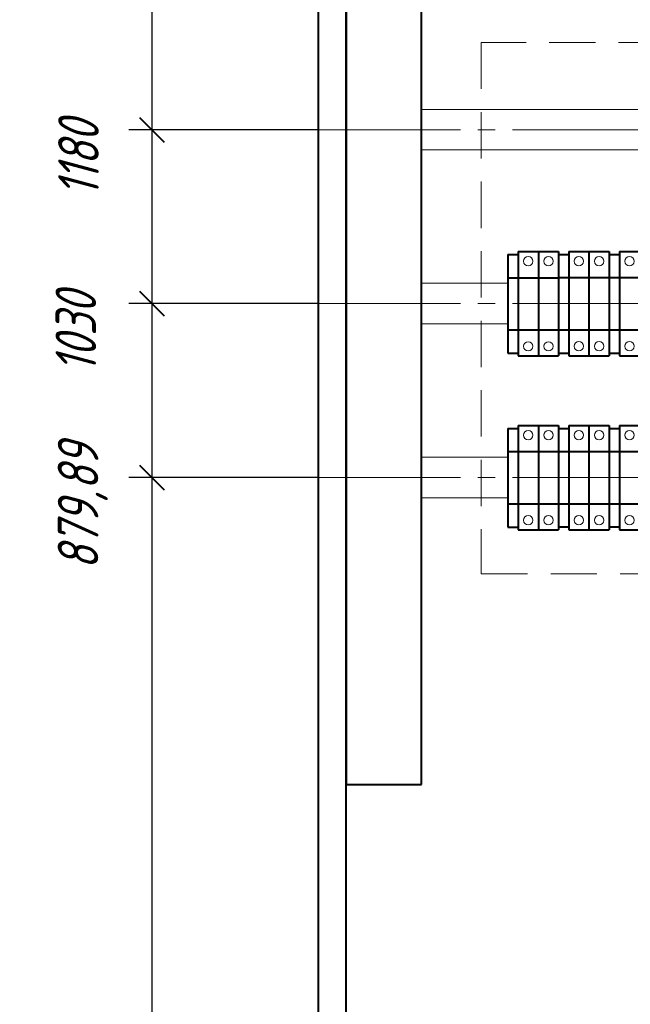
# Model space of a CAD drawing. Header units: millimetres. Extents: x 0 to 840, y 0 to 297.
# Tile 3 of 7: x 144 to 196, y 85 to 170. Entities that reach past the tile are written whole.
import ezdxf

# ---------------------------------------------------------------- set-up
doc = ezdxf.new("R2010")
doc.units = ezdxf.units.MM
for name, pattern in [('K5LT_AXLED', [16.76965, 12.26965, -1.5, 1.5, -1.5]), ('K5LT_BASIC', [0]), ('K5LT_DASHED', [6, 4, -2]), ('K5LT_THIN', [0])]:
    doc.linetypes.add(name, pattern=pattern)
doc.styles.add('KDIMTEXTSTYLE', font='GOST_AU.SHX', dxfattribs={"width": 0.96, "oblique": 15, "height": 5})
doc.dimstyles.new('KDIMSTYLE (0.10)', dxfattribs={"dimtxt": 5, "dimasz": 1, "dimexe": 2, "dimexo": 0, "dimgap": 1, "dimtad": 1, "dimlfac": 10, "dimtxsty": 'KDIMTEXTSTYLE', "dimsah": 1, "dimcen": 0, "dimdle": 1, "dimadec": 0, "dimazin": 0, "dimtfac": 0.667, "dimtmove": 0, "dimatfit": 3, "dimfxl": 0, "dimtvp": 1, "dimtolj": 1, "dimtzin": 0, "dimarcsym": 0})

# ---------------------------------------------------------------- blocks, each defined once
blk = doc.blocks.new('KDIMARROW_03')
at = {"color": 0, "linetype": 'K5LT_BASIC', "lineweight": 40}
blk.add_line((-1.061, -1.061), (1.061, 1.061), dxfattribs=at)
at = {"color": 0, "linetype": 'K5LT_THIN', "lineweight": 18}
for q in [(-1, 0), (2, 0)]:
    blk.add_line((0, 0), q, dxfattribs=at)
blk = doc.blocks.new('KDIMARROW_00')
at = {"color": 0, "linetype": 'K5LT_THIN', "lineweight": 18}
blk.add_line((0, 0), (-1, 0), dxfattribs=at)
blk = doc.blocks.new('U13')
at = {"linetype": 'K5LT_DASHED', "lineweight": 18}
for p, q in [((235.279, 167.964), (183.411, 167.964)), ((183.411, 167.964), (183.411, 122.119)), ((235.279, 122.119), (235.279, 167.964)), ((183.411, 122.119), (235.279, 122.119))]:
    blk.add_line(p, q, dxfattribs=at)
blk = doc.blocks.new('U14')
at = {"linetype": 'K5LT_BASIC', "lineweight": 40}
for p, q in [((171.745, 222.442), (171.745, 103.942)), ((178.245, 103.942), (178.245, 222.442)), ((171.745, 103.942), (178.245, 103.942))]:
    blk.add_line(p, q, dxfattribs=at)
blk = doc.blocks.new('U25')
at = {"linetype": 'K5LT_BASIC', "lineweight": 40}
for p, q in [((186.595, 149.925), (186.595, 140.925)), ((186.595, 149.925), (188.345, 149.925)), ((188.345, 149.925), (188.345, 140.925)), ((186.595, 147.675), (188.345, 147.675)), ((186.595, 143.175), (188.345, 143.175)), ((186.595, 140.925), (188.345, 140.925))]:
    blk.add_line(p, q, dxfattribs=at)
at = {"linetype": 'K5LT_THIN', "lineweight": 18}
for centre, start, end in [((187.47, 149.095), 0, 180), ((187.47, 149.095), 180, 0), ((187.47, 141.755), 0, 180), ((187.47, 141.755), 180, 0)]:
    blk.add_arc(centre, 0.4, start, end, dxfattribs=at)
blk = doc.blocks.new('U26')
at = {"linetype": 'K5LT_BASIC', "lineweight": 40}
for p, q in [((185.72, 149.667), (185.72, 141.167)), ((185.72, 149.667), (186.595, 149.667)), ((186.595, 149.667), (186.595, 141.167)), ((185.72, 147.675), (186.595, 147.675)), ((185.72, 143.175), (186.595, 143.175)), ((185.72, 141.167), (186.595, 141.167))]:
    blk.add_line(p, q, dxfattribs=at)
blk = doc.blocks.new('U27')
at = {"linetype": 'K5LT_BASIC', "lineweight": 40}
for p, q in [((192.72, 149.93), (192.72, 140.93)), ((192.72, 149.93), (194.47, 149.93)), ((194.47, 149.93), (194.47, 140.93)), ((192.72, 147.68), (194.47, 147.68)), ((192.72, 143.18), (194.47, 143.18)), ((192.72, 140.93), (194.47, 140.93))]:
    blk.add_line(p, q, dxfattribs=at)
at = {"linetype": 'K5LT_THIN', "lineweight": 18}
for centre, start, end in [((193.595, 149.1), 0, 180), ((193.595, 149.1), 180, 0), ((193.595, 141.76), 0, 180), ((193.595, 141.76), 180, 0)]:
    blk.add_arc(centre, 0.4, start, end, dxfattribs=at)
blk = doc.blocks.new('U28')
at = {"linetype": 'K5LT_BASIC', "lineweight": 40}
for p, q in [((190.095, 149.672), (190.095, 141.172)), ((190.095, 149.672), (190.97, 149.672)), ((190.97, 149.672), (190.97, 141.172)), ((190.095, 147.68), (190.97, 147.68)), ((190.095, 143.18), (190.97, 143.18)), ((190.095, 141.172), (190.97, 141.172))]:
    blk.add_line(p, q, dxfattribs=at)
blk = doc.blocks.new('U29')
at = {"linetype": 'K5LT_BASIC', "lineweight": 40}
for p, q in [((195.345, 149.93), (195.345, 140.93)), ((195.345, 149.93), (197.095, 149.93)), ((197.095, 149.93), (197.095, 140.93)), ((195.345, 147.68), (197.095, 147.68)), ((195.345, 143.18), (197.095, 143.18)), ((195.345, 140.93), (197.095, 140.93))]:
    blk.add_line(p, q, dxfattribs=at)
at = {"linetype": 'K5LT_THIN', "lineweight": 18}
for centre, start, end in [((196.22, 149.1), 0, 180), ((196.22, 149.1), 180, 0), ((196.22, 141.76), 0, 180), ((196.22, 141.76), 180, 0)]:
    blk.add_arc(centre, 0.4, start, end, dxfattribs=at)
blk = doc.blocks.new('U30')
at = {"linetype": 'K5LT_BASIC', "lineweight": 40}
for p, q in [((194.47, 149.672), (194.47, 141.172)), ((194.47, 149.672), (195.345, 149.672)), ((195.345, 149.672), (195.345, 141.172)), ((194.47, 147.68), (195.345, 147.68)), ((194.47, 143.18), (195.345, 143.18)), ((194.47, 141.172), (195.345, 141.172))]:
    blk.add_line(p, q, dxfattribs=at)
blk = doc.blocks.new('U44')
at = {"linetype": 'K5LT_BASIC', "lineweight": 40}
for p, q in [((169.345, 52.442), (169.345, 252.442)), ((171.745, 54.842), (171.745, 250.042))]:
    blk.add_line(p, q, dxfattribs=at)
blk = doc.blocks.new('U57')
at = {"linetype": 'K5LT_BASIC', "lineweight": 40}
for p, q in [((188.345, 149.925), (188.345, 140.925)), ((188.345, 149.925), (190.095, 149.925)), ((190.095, 149.925), (190.095, 140.925)), ((188.345, 147.675), (190.095, 147.675)), ((188.345, 143.175), (190.095, 143.175)), ((188.345, 140.925), (190.095, 140.925))]:
    blk.add_line(p, q, dxfattribs=at)
at = {"linetype": 'K5LT_THIN', "lineweight": 18}
for centre, start, end in [((189.22, 149.095), 0, 180), ((189.22, 149.095), 180, 0), ((189.22, 141.755), 0, 180), ((189.22, 141.755), 180, 0)]:
    blk.add_arc(centre, 0.4, start, end, dxfattribs=at)
blk = doc.blocks.new('U58')
at = {"linetype": 'K5LT_BASIC', "lineweight": 40}
for p, q in [((190.97, 149.93), (190.97, 140.93)), ((190.97, 149.93), (192.72, 149.93)), ((192.72, 149.93), (192.72, 140.93)), ((190.97, 147.68), (192.72, 147.68)), ((190.97, 143.18), (192.72, 143.18)), ((190.97, 140.93), (192.72, 140.93))]:
    blk.add_line(p, q, dxfattribs=at)
at = {"linetype": 'K5LT_THIN', "lineweight": 18}
for centre, start, end in [((191.845, 149.1), 0, 180), ((191.845, 149.1), 180, 0), ((191.845, 141.76), 0, 180), ((191.845, 141.76), 180, 0)]:
    blk.add_arc(centre, 0.4, start, end, dxfattribs=at)
blk = doc.blocks.new('U70')
at = {"linetype": 'K5LT_BASIC', "lineweight": 40}
for p, q in [((186.595, 134.914), (186.595, 125.914)), ((186.595, 134.914), (188.345, 134.914)), ((188.345, 134.914), (188.345, 125.914)), ((186.595, 132.664), (188.345, 132.664)), ((186.595, 128.164), (188.345, 128.164)), ((186.595, 125.914), (188.345, 125.914))]:
    blk.add_line(p, q, dxfattribs=at)
at = {"linetype": 'K5LT_THIN', "lineweight": 18}
for centre, start, end in [((187.47, 134.085), 0, 180), ((187.47, 134.085), 180, 0), ((187.47, 126.744), 0, 180), ((187.47, 126.744), 180, 0)]:
    blk.add_arc(centre, 0.4, start, end, dxfattribs=at)
blk = doc.blocks.new('U71')
at = {"linetype": 'K5LT_BASIC', "lineweight": 40}
for p, q in [((185.72, 134.657), (185.72, 126.157)), ((185.72, 134.657), (186.595, 134.657)), ((186.595, 134.657), (186.595, 126.157)), ((185.72, 132.664), (186.595, 132.664)), ((185.72, 128.164), (186.595, 128.164)), ((185.72, 126.157), (186.595, 126.157))]:
    blk.add_line(p, q, dxfattribs=at)
blk = doc.blocks.new('U72')
at = {"linetype": 'K5LT_BASIC', "lineweight": 40}
for p, q in [((192.72, 134.919), (192.72, 125.919)), ((192.72, 134.919), (194.47, 134.919)), ((194.47, 134.919), (194.47, 125.919)), ((192.72, 132.669), (194.47, 132.669)), ((192.72, 128.169), (194.47, 128.169)), ((192.72, 125.919), (194.47, 125.919))]:
    blk.add_line(p, q, dxfattribs=at)
at = {"linetype": 'K5LT_THIN', "lineweight": 18}
for centre, start, end in [((193.595, 134.089), 0, 180), ((193.595, 134.089), 180, 0), ((193.595, 126.749), 0, 180), ((193.595, 126.749), 180, 0)]:
    blk.add_arc(centre, 0.4, start, end, dxfattribs=at)
blk = doc.blocks.new('U73')
at = {"linetype": 'K5LT_BASIC', "lineweight": 40}
for p, q in [((190.095, 134.662), (190.095, 126.162)), ((190.095, 134.662), (190.97, 134.662)), ((190.97, 134.662), (190.97, 126.162)), ((190.095, 132.669), (190.97, 132.669)), ((190.095, 128.169), (190.97, 128.169)), ((190.095, 126.162), (190.97, 126.162))]:
    blk.add_line(p, q, dxfattribs=at)
blk = doc.blocks.new('U74')
at = {"linetype": 'K5LT_BASIC', "lineweight": 40}
for p, q in [((195.345, 134.919), (195.345, 125.919)), ((195.345, 134.919), (197.095, 134.919)), ((197.095, 134.919), (197.095, 125.919)), ((195.345, 132.669), (197.095, 132.669)), ((195.345, 128.169), (197.095, 128.169)), ((195.345, 125.919), (197.095, 125.919))]:
    blk.add_line(p, q, dxfattribs=at)
at = {"linetype": 'K5LT_THIN', "lineweight": 18}
for centre, start, end in [((196.22, 134.089), 0, 180), ((196.22, 134.089), 180, 0), ((196.22, 126.749), 0, 180), ((196.22, 126.749), 180, 0)]:
    blk.add_arc(centre, 0.4, start, end, dxfattribs=at)
blk = doc.blocks.new('U75')
at = {"linetype": 'K5LT_BASIC', "lineweight": 40}
for p, q in [((194.47, 134.662), (194.47, 126.162)), ((194.47, 134.662), (195.345, 134.662)), ((195.345, 134.662), (195.345, 126.162)), ((194.47, 132.669), (195.345, 132.669)), ((194.47, 128.169), (195.345, 128.169)), ((194.47, 126.162), (195.345, 126.162))]:
    blk.add_line(p, q, dxfattribs=at)
blk = doc.blocks.new('U89')
at = {"linetype": 'K5LT_BASIC', "lineweight": 40}
for p, q in [((188.345, 134.914), (188.345, 125.914)), ((188.345, 134.914), (190.095, 134.914)), ((190.095, 134.914), (190.095, 125.914)), ((188.345, 132.664), (190.095, 132.664)), ((188.345, 128.164), (190.095, 128.164)), ((188.345, 125.914), (190.095, 125.914))]:
    blk.add_line(p, q, dxfattribs=at)
at = {"linetype": 'K5LT_THIN', "lineweight": 18}
for centre, start, end in [((189.22, 134.085), 0, 180), ((189.22, 134.085), 180, 0), ((189.22, 126.744), 0, 180), ((189.22, 126.744), 180, 0)]:
    blk.add_arc(centre, 0.4, start, end, dxfattribs=at)
blk = doc.blocks.new('U90')
at = {"linetype": 'K5LT_BASIC', "lineweight": 40}
for p, q in [((190.97, 134.919), (190.97, 125.919)), ((190.97, 134.919), (192.72, 134.919)), ((192.72, 134.919), (192.72, 125.919)), ((190.97, 132.669), (192.72, 132.669)), ((190.97, 128.169), (192.72, 128.169)), ((190.97, 125.919), (192.72, 125.919))]:
    blk.add_line(p, q, dxfattribs=at)
at = {"linetype": 'K5LT_THIN', "lineweight": 18}
for centre, start, end in [((191.845, 134.089), 0, 180), ((191.845, 134.089), 180, 0), ((191.845, 126.749), 0, 180), ((191.845, 126.749), 180, 0)]:
    blk.add_arc(centre, 0.4, start, end, dxfattribs=at)

msp = doc.modelspace()

# ---------------------------------------------------------------- linework, layer by layer
at = {"linetype": 'K5LT_THIN', "lineweight": 18}
for p, q in [((178.2448, 162.1972), (240.4448, 162.1972)), ((178.2448, 158.6972), (240.4448, 158.6972)), ((178.2448, 147.1918), (185.7198, 147.1918)), ((178.2448, 143.6918), (185.7198, 143.6918)), ((178.2448, 132.1809), (185.7198, 132.1809)), ((178.2448, 128.6809), (185.7198, 128.6809))]:
    msp.add_line(p, q, dxfattribs=at)
at = {"linetype": 'K5LT_AXLED', "lineweight": 18}
for p, q in [((169.3448, 160.4418), (235.1698, 160.4418)), ((169.3448, 145.4418), (235.1698, 145.4418)), ((169.3448, 130.4309), (235.1698, 130.4309))]:
    msp.add_line(p, q, dxfattribs=at)

# ---------------------------------------------------------------- block references
for name in ['U44', 'U14', 'U13', 'U26', 'U25', 'U57', 'U28', 'U58', 'U27', 'U30', 'U29', 'U71', 'U70', 'U89', 'U73', 'U90', 'U72', 'U75', 'U74']:
    msp.add_blockref(name, (0, 0))

# ---------------------------------------------------------------- dimensions: what is measured, and where the dimension line sits
for p1, location, override in [((169.3448, 222.4418), (148.2452, 219.9442), {"dimexo": 0, "dimpost": '\\H3.5;\\W0.96;\\Q15;<>', "dimblk1": 'KDIMARROW_03', "dimblk2": 'KDIMARROW_00', "dimse1": 0, "dimse2": 1, "dimtolj": 1}), ((169.3448, 194.4418), (148.3841, 191.9442), {"dimexo": 0, "dimpost": '\\H3.5;\\W0.96;\\Q15;<>', "dimblk1": 'KDIMARROW_03', "dimblk2": 'KDIMARROW_00', "dimse1": 0, "dimse2": 1, "dimtolj": 1}), ((169.3448, 182.4418), (148.2452, 179.9442), {"dimexo": 0, "dimpost": '\\H3.5;\\W0.96;\\Q15;<>', "dimblk1": 'KDIMARROW_03', "dimblk2": 'KDIMARROW_03', "dimse1": 0, "dimse2": 0, "dimtolj": 1}), ((169.3448, 160.4418), (148.6156, 157.9442), {"dimexo": 0, "dimpost": '\\H3.5;\\W0.96;\\Q15;<>', "dimblk1": 'KDIMARROW_03', "dimblk2": 'KDIMARROW_03', "dimse1": 0, "dimse2": 0, "dimtolj": 1}), ((169.3448, 145.4418), (148.3841, 142.9442), {"dimexo": 0, "dimpost": '\\H3.5;\\W0.96;\\Q15;<>', "dimblk1": 'KDIMARROW_03', "dimblk2": 'KDIMARROW_03', "dimse1": 0, "dimse2": 0, "dimtolj": 1}), ((169.3448, 130.4309), (148.986, 127.9334), {"dimexo": 0, "dimpost": '\\H3.5;\\W0.96;\\Q15;<>', "dimblk1": 'KDIMARROW_03', "dimblk2": 'KDIMARROW_03', "dimse1": 0, "dimse2": 0, "dimtolj": 1})]:
    msp.add_linear_dim(base=(154.9568, 42.4418), p1=p1, p2=(169.3448, 42.4418), angle=90, location=location, dimstyle='KDIMSTYLE (0.10)', override=override).render()

doc.saveas('drawing.dxf')
